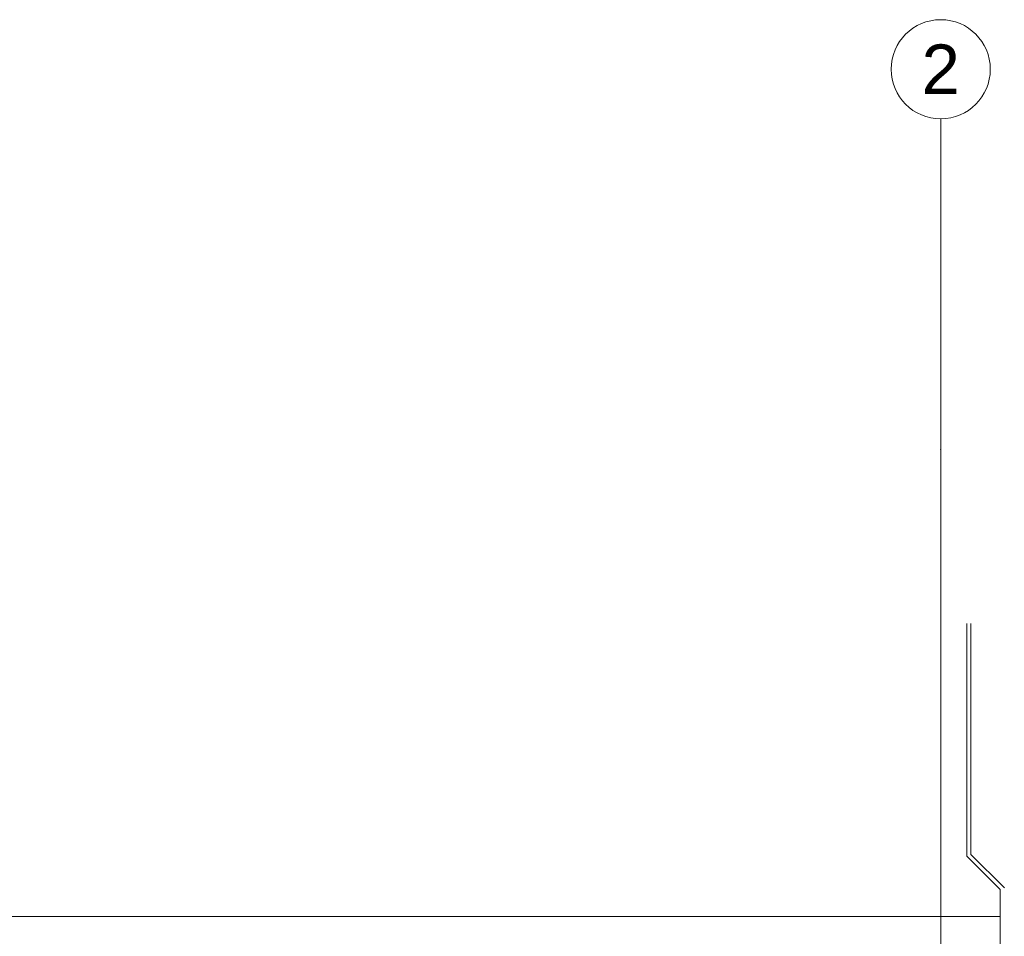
# Model space of a CAD drawing. Header units: millimetres. Extents: x -47038 to 86296, y -75637 to 48966.
# Tile 172 of 174: x 69034 to 72012, y 43307 to 46080. Entities that reach past the tile are written whole.
import ezdxf
from ezdxf.enums import TextEntityAlignment as Align

# ---------------------------------------------------------------- set-up
doc = ezdxf.new("R2010")
doc.units = ezdxf.units.MM
for name, color, linetype, lineweight, true_color in [('00 - DRABINA DACHOWA_Nr_pióra__95', 7, 'Continuous', 20, 0x7c7c7c), ('410-K Osie główne_Nr_pióra__95', 7, 'Continuous', 20, 0x7c7c7c), ('420-K Ściany_Nr_pióra__95', 7, 'Continuous', 20, 0x7c7c7c)]:
    doc.layers.add(name, color=color, linetype=linetype, lineweight=lineweight, true_color=true_color)
doc.layers.add('410-K Osie główne_Nr_pióra__1', color=7, linetype='Continuous', lineweight=20)
doc.layers.add('XREF', color=8, linetype='Continuous', lineweight=9)
doc.styles.add('STYL_AUTOMATYCZNY_2', font='arial.ttf', dxfattribs={"width": 0.95})

# ---------------------------------------------------------------- blocks, each defined once
blk = doc.blocks.new('A$C67FE79C0')
at = {"layer": '00 - DRABINA DACHOWA_Nr_pióra__95', "color": 8, "linetype": 'Continuous', "lineweight": 5}
for p, q in [((2704.99, 847.33), (2704.99, 847.04)), ((2704.99, 847.04), (2704.99, 846.22)), ((2704.99, 846.22), (2704.99, 844.98)), ((2706.26, 847.33), (2706.26, 847.04)), ((2706.26, 847.04), (2706.26, 846.22)), ((2706.26, 846.22), (2706.26, 844.98)), ((2704.99, 844.98), (2704.99, 843.52)), ((2704.99, 776.97), (2704.99, 843.52)), ((2706.26, 844.98), (2706.26, 843.52)), ((2706.26, 777.49), (2706.26, 843.52)), ((2716.42, 767.33), (2706.26, 777.49)), ((2715.15, 766.81), (2704.99, 776.97)), ((2715.15, 744.79), (2715.15, 766.81))]:
    blk.add_line(p, q, dxfattribs=at)
at = {"layer": '410-K Osie główne_Nr_pióra__95', "color": 8, "linetype": 'Continuous', "lineweight": 5}
for q in [(2697.12, 1000), (2697.12, -300)]:
    blk.add_line((2697.12, 900), q, dxfattribs=at)
blk.add_circle((2697.12, 1015), 15, dxfattribs=at)
blk.add_point((2697.12, 900), dxfattribs=at)
blk.add_point((2697.12, 900), dxfattribs=at)
at = {"layer": '420-K Ściany_Nr_pióra__95', "color": 8, "linetype": 'Continuous', "lineweight": 5}
blk.add_line((2715.15, 758.67), (1485.86, 758.67), dxfattribs=at)
at = {"layer": '410-K Osie główne_Nr_pióra__1', "color": 8, "lineweight": 5, "style": 'STYL_AUTOMATYCZNY_2'}
blk.add_text('2', height=15, dxfattribs=at).set_placement((2697.12, 1022.5), align=Align.TOP_CENTER)

msp = doc.modelspace()

# ---------------------------------------------------------------- block references
at = {"layer": 'XREF', "xscale": 10, "yscale": 10, "zscale": 10, "rotation": 360}
msp.add_blockref('A$C67FE79C0', (44848.7, 35780.4), dxfattribs=at)

doc.saveas('drawing.dxf')
